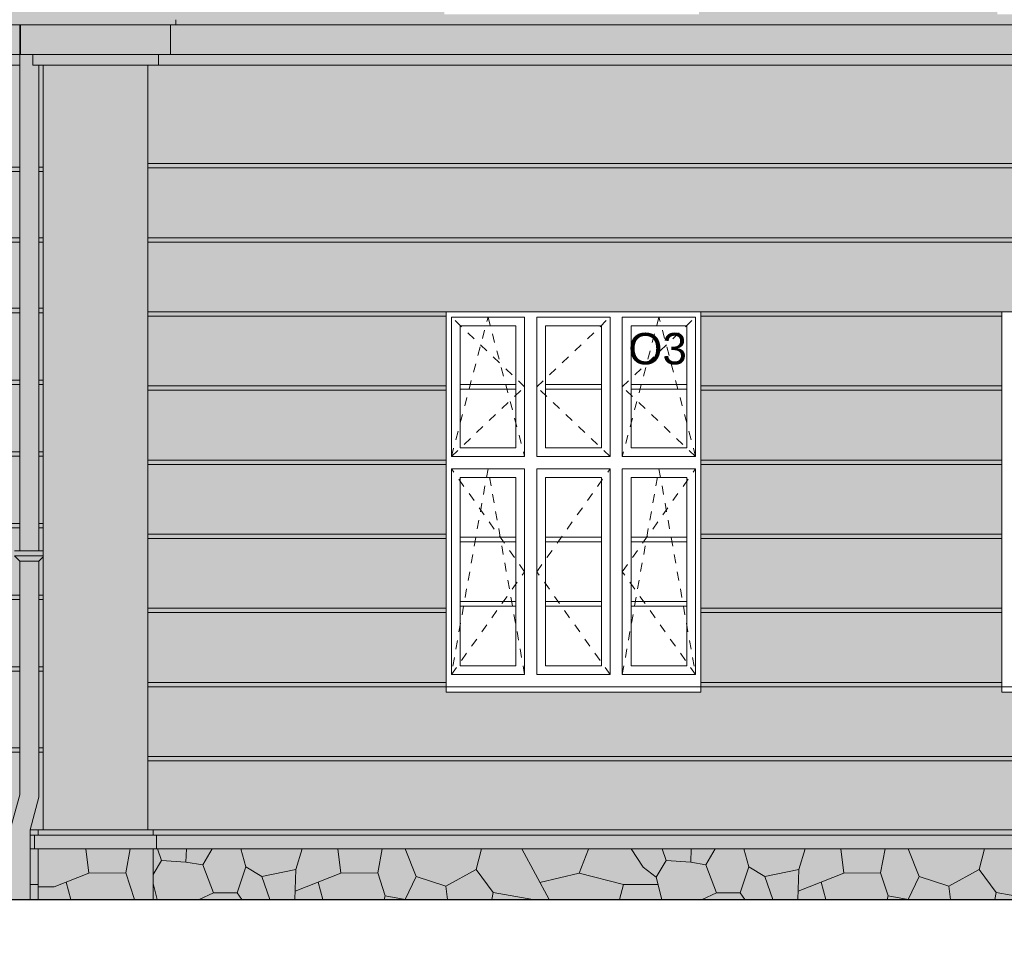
# Model space of a CAD drawing. Extents: x -396299 to -11759, y -15022 to 18278.
# Tile 38 of 205: x -309364 to -303719, y -4185 to 1053. Entities that reach past the tile are written whole.
import ezdxf

# ---------------------------------------------------------------- set-up
doc = ezdxf.new("R2010")
doc.units = 0
doc.header["$MEASUREMENT"] = 0
doc.linetypes.add('Hidden Line', pattern=[100, 50, -50])
for name, color, linetype, lineweight, true_color in [('Arch okna_Nr_Pióra__114', 7, 'Continuous', 13, 0xf1d696), ('Arch okna_Nr_Pióra__82', 7, 'Continuous', 20, 0xaaaaaa), ('INWENT.ŚCIANY_Nr_Pióra__2', 7, 'Continuous', 13, 0x7f7f7f)]:
    doc.layers.add(name, color=color, linetype=linetype, lineweight=lineweight, true_color=true_color)
for name, color, linetype, lineweight in [('Arch okna_Nr_Pióra__32', 34, 'Continuous', 15), ('Arch opisy okien_Nr_Pióra__21', 7, 'Continuous', 13), ('Arch opisy_Nr_Pióra__21', 7, 'Continuous', 13), ('INWENT ODWODNIENIE_Nr_Pióra__21', 7, 'Continuous', 13), ('INWENT TEREN_Nr_Pióra__1', 7, 'Continuous', 25), ('INWENT. DRZWI_Nr_Pióra__21', 7, 'Continuous', 13), ('INWENT.ŚCIANY_Nr_Pióra__21', 7, 'Continuous', 13)]:
    doc.layers.add(name, color=color, linetype=linetype, lineweight=lineweight)
doc.styles.add('GENERATED_STYLE_8', font='arial.ttf')
doc.dimstyles.new('GENERATED_STYLE__11', dxfattribs={"dimtxt": 0.18, "dimasz": 109.44, "dimexe": 0.18, "dimexo": 0.0625, "dimgap": 0.09, "dimtad": 0, "dimtih": 1, "dimtoh": 1, "dimdec": 4, "dimzin": 0, "dimdsep": 46, "dimcen": 0.09, "dimadec": 0, "dimazin": 0, "dimtfac": 1, "dimtdec": 4, "dimtmove": 0, "dimatfit": 3, "dimldrblk": 'ARROWHEAD_11', "dimfxl": 0, "dimtolj": 1, "dimtzin": 0, "dimarcsym": 0})

# ---------------------------------------------------------------- blocks, each defined once
blk = doc.blocks.new('ARROWHEAD_11')
at = {"color": 0, "linetype": 'Continuous', "lineweight": 0}
blk.add_line((0, 0), (-1, 0), dxfattribs=at)
at = {"color": 0, "linetype": 'Continuous', "lineweight": 0, "const_width": 0.25, "flags": 128}
blk.add_lwpolyline([(-0.125, 0, 1), (0.125, 0, 1)], format="xyb", close=True, dxfattribs=at)

msp = doc.modelspace()

# ---------------------------------------------------------------- hatches: boundary and pattern name
at = {"layer": 'Arch okna_Nr_Pióra__114', "linetype": 'Continuous', "lineweight": 0, "true_color": 0x3c3525}
for points in [[(-320798.7, 793.2), (-309363.7, 793.2), (-309363.7, 1023.2), (-320798.7, 1023.2)], [(-309358.7, 853.2), (-309288.7, 853.2), (-309288.7, 793.2), (-293458.7, 793.2), (-293458.7, 853.2), (-293388.7, 853.2), (-293388.7, 1023.2), (-309358.7, 1023.2)]]:
    msp.add_hatch(color=39, dxfattribs=at).paths.add_polyline_path(points, flags=0)
at = {"layer": 'Arch okna_Nr_Pióra__114', "linetype": 'Continuous', "lineweight": 0, "true_color": 0x786b4b}
h = msp.add_hatch(color=47, dxfattribs=at)
h.paths.add_polyline_path([(-320798.7, 793.2), (-320798.7, -1980), (-320738.7, -2001.8), (-320738.7, -2121.8), (-320798.7, -2121.8), (-320798.7, -3591.8), (-312348.7, -3591.8), (-312348.7, -3391.8), (-312388.7, -3391.8), (-312388.7, -2491.8), (-312028.7, -2491.8), (-312028.7, -3391.8), (-312068.7, -3391.8), (-312068.7, -3451.8), (-311813.7, -3451.8), (-311813.7, -1276.8, -1), (-310163.7, -1276.8), (-310163.7, -3451.8), (-309898.7, -3451.8), (-309898.7, -3391.8), (-309938.7, -3391.8), (-309938.7, -2491.8), (-309578.7, -2491.8), (-309578.7, -3391.8), (-309618.7, -3391.8), (-309618.7, -3591.8), (-309413.7, -3591.8), (-309413.7, -3577.3), (-309363.7, -3390.7), (-309363.7, -2051.8), (-309393.7, -2021.8), (-309393.7, -1991.8), (-309363.7, -1991.8), (-309363.7, 793.2)], flags=0)
h.paths.add_polyline_path([(-318778.7, -2711.8), (-318778.7, -601.8), (-317698.7, -601.8), (-317698.7, -2711.8)], flags=0)
h.paths.add_polyline_path([(-316738.7, -2711.8), (-316738.7, -601.8), (-315658.7, -601.8), (-315658.7, -2711.8)], flags=0)
h = msp.add_hatch(color=47, dxfattribs=at)
h.paths.add_polyline_path([(-309253.7, -3405.2), (-309303.7, -3591.8), (-293438.7, -3591.8), (-293488.7, -3405.2), (-293488.7, -2051.8), (-293489, -2051.8), (-293518.7, -2022.1), (-293518.7, -2021.8), (-293518.7, -1991.8), (-293488.7, -1991.8), (-293488.7, 793.2), (-309253.7, 793.2), (-309253.7, -1991.8), (-309228.7, -1991.8), (-309228.7, -2021.8), (-309228.7, -2026.8), (-309253.7, -2051.8)], flags=0)
h.paths.add_polyline_path([(-306918.7, -2801.8), (-306918.7, -621.8), (-305458.7, -621.8), (-305458.7, -2801.8)], flags=0)
h.paths.add_polyline_path([(-303733.7, -2801.8), (-303733.7, -621.8), (-302273.7, -621.8), (-302273.7, -2801.8)], flags=0)
h.paths.add_polyline_path([(-300428.7, -2801.8), (-300428.7, -621.8), (-298968.7, -621.8), (-298968.7, -2801.8)], flags=0)
h.paths.add_polyline_path([(-297268.7, -2801.8), (-297268.7, -621.8), (-295808.7, -621.8), (-295808.7, -2801.8)], flags=0)
msp.add_hatch(color=47, dxfattribs=at).paths.add_polyline_path([(-309303.7, -3701.8), (-293438.7, -3701.8), (-293438.7, -3591.8), (-309303.7, -3591.8)], flags=0)
at = {"layer": 'Arch okna_Nr_Pióra__32', "linetype": 'Continuous', "lineweight": 0, "true_color": 0x603000}
for points in [[(-309363.7, 7488.2), (-309363.7, 1023.2), (-309253.7, 1023.2), (-309253.7, 7488.2), (-309298.7, 7488.2), (-309298.7, 7588.2), (-309363.7, 7588.2)], [(-320798.7, 1123.2), (-320798.7, 1053.2), (-320798.7, 1023.2), (-313768.7, 1023.2), (-312878.7, 1023.2), (-309363.7, 1023.2), (-309363.7, 1053.2), (-309363.7, 1123.2), (-309848.7, 1123.2), (-309848.7, 1083.2), (-310868.7, 1083.2), (-310868.7, 1123.2), (-311118.7, 1123.2), (-311118.7, 1083.2), (-312138.7, 1083.2), (-312138.7, 1123.2), (-313038.7, 1123.2), (-313608.7, 1123.2), (-315678.7, 1123.2), (-315678.7, 1083.2), (-316698.7, 1083.2), (-316698.7, 1123.2), (-317578.7, 1123.2), (-317578.7, 1083.2), (-318598.7, 1083.2), (-318598.7, 1123.2)], [(-309253.7, 1053.2), (-309253.7, 1023.2), (-293378.7, 1023.2), (-293378.7, 1053.2), (-293488.7, 1053.2), (-293488.7, 1123.2), (-293518.7, 1123.2), (-294118.7, 1123.2), (-295803.7, 1123.2), (-295803.7, 1083.2), (-297263.7, 1083.2), (-297263.7, 1123.2), (-299023.7, 1123.2), (-299023.7, 1083.2), (-300483.7, 1083.2), (-300483.7, 1123.2), (-302298.7, 1123.2), (-302298.7, 1083.2), (-303758.7, 1083.2), (-303758.7, 1123.2), (-305468.7, 1123.2), (-305468.7, 1083.2), (-306928.7, 1083.2), (-306928.7, 1123.2), (-308628.7, 1123.2), (-309228.7, 1123.2), (-309253.7, 1123.2)], [(-309363.7, -3390.7), (-309413.7, -3577.3), (-309413.7, -3991.8), (-309303.7, -3991.8), (-309303.7, -3591.8), (-309253.7, -3405.2), (-309253.7, -2051.8), (-309228.7, -2026.8), (-309228.7, -1991.8), (-309253.7, -1991.8), (-309253.7, 793.2), (-309288.7, 793.2), (-309288.7, 853.2), (-309358.7, 853.2), (-309358.7, 1023.2), (-309363.7, 1023.2), (-309363.7, -1991.8), (-309393.7, -1991.8), (-309393.7, -2021.8), (-309363.7, -2051.8)]]:
    msp.add_hatch(color=48, dxfattribs=at).paths.add_polyline_path(points, flags=0)
at = {"layer": 'Arch okna_Nr_Pióra__82', "linetype": 'Continuous', "lineweight": 0, "true_color": 0x555555}
msp.add_hatch(color=251, dxfattribs=at).paths.add_polyline_path([(-309303.7, -3991.8), (-293438.7, -3991.8), (-293438.7, -3701.8), (-309303.7, -3701.8)], flags=0)

# ---------------------------------------------------------------- linework, layer by layer
at = {"layer": 'INWENT ODWODNIENIE_Nr_Pióra__21', "linetype": 'Continuous'}
for p, q in [((-309363.7, -1991.8), (-309363.7, 1023.2)), ((-309253.7, -1991.8), (-309253.7, 793.2)), ((-309228.7, -1991.8), (-309393.7, -1991.8)), ((-309393.7, -2021.8), (-309363.7, -2051.8)), ((-309228.7, -2021.8), (-309393.7, -2021.8)), ((-309228.7, -2026.8), (-309253.7, -2051.8)), ((-309363.7, -3390.7), (-309363.7, -2051.8)), ((-309253.7, -2051.8), (-309363.7, -2051.8)), ((-309253.7, -3405.2), (-309253.7, -2051.8)), ((-309413.7, -3577.3), (-309363.7, -3390.7)), ((-309303.7, -3591.8), (-309253.7, -3405.2)), ((-309303.7, -3991.8), (-309303.7, -3591.8))]:
    msp.add_line(p, q, dxfattribs=at)
at = {"layer": 'INWENT TEREN_Nr_Pióra__1', "linetype": 'Continuous'}
msp.add_line((-335558.7, -3991.8), (-290368.7, -3991.8), dxfattribs=at)
at = {"layer": 'INWENT. DRZWI_Nr_Pióra__21', "linetype": 'Continuous'}
for p, q in [((-306888.7, -1451.8), (-306888.7, -651.8)), ((-306468.7, -651.8), (-306888.7, -651.8)), ((-306468.7, -1451.8), (-306468.7, -651.8)), ((-306398.7, -1451.8), (-306398.7, -651.8)), ((-305978.7, -651.8), (-306398.7, -651.8)), ((-305978.7, -1451.8), (-305978.7, -651.8)), ((-305488.7, -651.8), (-305908.7, -651.8)), ((-305908.7, -1451.8), (-305908.7, -651.8)), ((-305488.7, -1451.8), (-305488.7, -651.8)), ((-306838.7, -1401.8), (-306838.7, -701.8)), ((-306518.7, -701.8), (-306838.7, -701.8)), ((-306518.7, -1401.8), (-306518.7, -701.8)), ((-306348.7, -1401.8), (-306348.7, -701.8)), ((-306028.7, -701.8), (-306348.7, -701.8)), ((-306028.7, -1401.8), (-306028.7, -701.8)), ((-305538.7, -701.8), (-305858.7, -701.8)), ((-305858.7, -1401.8), (-305858.7, -701.8)), ((-305538.7, -1401.8), (-305538.7, -701.8)), ((-306518.7, -1038.8), (-306838.7, -1038.8)), ((-306518.7, -1064.8), (-306838.7, -1064.8)), ((-306028.7, -1038.8), (-306348.7, -1038.8)), ((-306028.7, -1064.8), (-306348.7, -1064.8)), ((-305538.7, -1038.8), (-305858.7, -1038.8)), ((-305538.7, -1064.8), (-305858.7, -1064.8)), ((-306518.7, -1401.8), (-306838.7, -1401.8)), ((-306028.7, -1401.8), (-306348.7, -1401.8)), ((-305538.7, -1401.8), (-305858.7, -1401.8)), ((-306468.7, -1451.8), (-306888.7, -1451.8)), ((-305978.7, -1451.8), (-306398.7, -1451.8)), ((-305488.7, -1451.8), (-305908.7, -1451.8)), ((-306888.7, -1521.8), (-306888.7, -2701.8)), ((-306468.7, -1521.8), (-306888.7, -1521.8)), ((-306468.7, -1521.8), (-306468.7, -2701.8)), ((-306398.7, -1521.8), (-306398.7, -2701.8)), ((-305978.7, -1521.8), (-306398.7, -1521.8)), ((-305978.7, -1521.8), (-305978.7, -2701.8)), ((-305488.7, -1521.8), (-305908.7, -1521.8)), ((-305908.7, -1521.8), (-305908.7, -2701.8)), ((-305488.7, -1521.8), (-305488.7, -2701.8)), ((-306838.7, -1571.8), (-306838.7, -2651.8)), ((-306518.7, -1571.8), (-306838.7, -1571.8)), ((-306518.7, -1571.8), (-306518.7, -2651.8)), ((-306348.7, -1571.8), (-306348.7, -2651.8)), ((-306028.7, -1571.8), (-306348.7, -1571.8)), ((-306028.7, -1571.8), (-306028.7, -2651.8)), ((-305538.7, -1571.8), (-305858.7, -1571.8)), ((-305858.7, -1571.8), (-305858.7, -2651.8)), ((-305538.7, -1571.8), (-305538.7, -2651.8)), ((-306518.7, -1914.4), (-306838.7, -1914.4)), ((-306028.7, -1914.4), (-306348.7, -1914.4)), ((-305538.7, -1914.4), (-305858.7, -1914.4)), ((-306518.7, -1940.4), (-306838.7, -1940.4)), ((-306028.7, -1940.4), (-306348.7, -1940.4)), ((-305538.7, -1940.4), (-305858.7, -1940.4)), ((-306518.7, -2283.2), (-306838.7, -2283.2)), ((-306518.7, -2309.2), (-306838.7, -2309.2)), ((-306028.7, -2283.2), (-306348.7, -2283.2)), ((-306028.7, -2309.2), (-306348.7, -2309.2)), ((-305538.7, -2283.2), (-305858.7, -2283.2)), ((-305538.7, -2309.2), (-305858.7, -2309.2)), ((-306518.7, -2651.8), (-306838.7, -2651.8)), ((-306028.7, -2651.8), (-306348.7, -2651.8)), ((-305538.7, -2651.8), (-305858.7, -2651.8)), ((-306468.7, -2701.8), (-306888.7, -2701.8)), ((-305978.7, -2701.8), (-306398.7, -2701.8)), ((-305488.7, -2701.8), (-305908.7, -2701.8))]:
    msp.add_line(p, q, dxfattribs=at)
at = {"layer": 'INWENT. DRZWI_Nr_Pióra__21', "linetype": 'Hidden Line'}
for p, q in [((-306888.7, -1451.8), (-306678.7, -651.8)), ((-306468.7, -1051.8), (-306888.7, -651.8)), ((-306678.7, -651.8), (-306468.7, -1451.8)), ((-306398.7, -1051.8), (-305978.7, -651.8)), ((-305698.7, -651.8), (-305908.7, -1451.8)), ((-305908.7, -1051.8), (-305488.7, -651.8)), ((-305488.7, -1451.8), (-305698.7, -651.8)), ((-306888.7, -1451.8), (-306468.7, -1051.8)), ((-305978.7, -1451.8), (-306398.7, -1051.8)), ((-305488.7, -1451.8), (-305908.7, -1051.8)), ((-306468.7, -2111.8), (-306888.7, -1521.8)), ((-306678.7, -1521.8), (-306888.7, -2701.8)), ((-306468.7, -2701.8), (-306678.7, -1521.8)), ((-306398.7, -2111.8), (-305978.7, -1521.8)), ((-305908.7, -2111.8), (-305488.7, -1521.8)), ((-305908.7, -2701.8), (-305698.7, -1521.8)), ((-305698.7, -1521.8), (-305488.7, -2701.8)), ((-306888.7, -2701.8), (-306468.7, -2111.8)), ((-305978.7, -2701.8), (-306398.7, -2111.8)), ((-305488.7, -2701.8), (-305908.7, -2111.8))]:
    msp.add_line(p, q, dxfattribs=at)
at = {"layer": 'INWENT.ŚCIANY_Nr_Pióra__2', "linetype": 'Continuous'}
for p, q in [((-308984.1, -3701.8), (-308966.8, -3840.7)), ((-308755.9, -3838), (-308730.7, -3701.8)), ((-308551, -3768.8), (-308574.2, -3701.8)), ((-308408.3, -3701.8), (-308410.4, -3776.9)), ((-308260.2, -3701.8), (-308313.9, -3793.1)), ((-308067.5, -3803.5), (-308095.2, -3701.8)), ((-307744.2, -3701.8), (-307780.9, -3819.8)), ((-307539.6, -3701.8), (-307522.3, -3840.7)), ((-307311.3, -3838), (-307286.2, -3701.8)), ((-307154.4, -3701.8), (-307091.2, -3859.8)), ((-306715.8, -3701.8), (-306747.1, -3819.7)), ((-306485.7, -3701.8), (-306328, -3991.8)), ((-306156.2, -3840.7), (-306102.2, -3702.5)), ((-305858.7, -3701.8), (-305789.9, -3806.6)), ((-305657.4, -3768.8), (-305680.5, -3701.8)), ((-305514.6, -3701.8), (-305516.8, -3776.9)), ((-305376.5, -3701.8), (-305430.2, -3793.1)), ((-305183.8, -3803.5), (-305211.6, -3701.8)), ((-304860.5, -3701.8), (-304897.2, -3819.8)), ((-304655.9, -3701.8), (-304638.6, -3840.7)), ((-304427.7, -3838), (-304402.5, -3701.8)), ((-304270.7, -3701.8), (-304207.5, -3859.8)), ((-303832.1, -3701.8), (-303863.4, -3819.7)), ((-308598.7, -3848.3), (-308551, -3768.8)), ((-308410.4, -3776.9), (-308551, -3768.8)), ((-308410.4, -3776.9), (-308313.9, -3793.1)), ((-305714.2, -3863.4), (-305657.4, -3768.8)), ((-305516.8, -3776.9), (-305657.4, -3768.8)), ((-305516.8, -3776.9), (-305430.2, -3793.1)), ((-308966.8, -3840.7), (-308755.9, -3838)), ((-308755.9, -3838), (-308705.6, -3991.8)), ((-308313.9, -3793.1), (-308253.1, -3952.3)), ((-308067.5, -3803.5), (-308116.2, -3952.3)), ((-307975.6, -3860.3), (-308067.5, -3803.5)), ((-307780.9, -3819.8), (-307975.6, -3860.3)), ((-307780.9, -3819.8), (-307785.8, -3991.8)), ((-307522.3, -3840.7), (-307311.3, -3838)), ((-307311.3, -3838), (-307268.1, -3970.5)), ((-306747.1, -3819.7), (-306920.1, -3914.4)), ((-306747.1, -3819.7), (-306649.7, -3952.2)), ((-305789.9, -3806.6), (-305714.2, -3863.4)), ((-305430.2, -3793.1), (-305369.4, -3952.3)), ((-305183.8, -3803.5), (-305232.5, -3952.3)), ((-305091.9, -3860.3), (-305183.8, -3803.5)), ((-304897.2, -3819.8), (-305091.9, -3860.3)), ((-304897.2, -3819.8), (-304902.1, -3991.8)), ((-304638.6, -3840.7), (-304427.7, -3838)), ((-304427.7, -3838), (-304384.4, -3970.5)), ((-303863.4, -3819.7), (-304036.4, -3914.4)), ((-303863.4, -3819.7), (-303766, -3952.2)), ((-308966.8, -3840.7), (-309167, -3919.5)), ((-309070.2, -3991.8), (-309097.4, -3892.1)), ((-307930, -3991.8), (-307975.6, -3860.3)), ((-307522.3, -3840.7), (-307783.6, -3943.5)), ((-307625.7, -3991.8), (-307652.9, -3892.1)), ((-307091.2, -3859.8), (-307154.4, -3991.8)), ((-306920.1, -3914.4), (-307091.2, -3859.8)), ((-306381.4, -3893.6), (-306156.2, -3840.7)), ((-306156.2, -3840.7), (-305902.1, -3905.6)), ((-305714.2, -3863.4), (-305681.6, -3991.8)), ((-305046.4, -3991.8), (-305091.9, -3860.3)), ((-304638.6, -3840.7), (-304899.9, -3943.5)), ((-304742, -3991.8), (-304769.2, -3892.1)), ((-304207.5, -3859.8), (-304270.7, -3991.8)), ((-304036.4, -3914.4), (-304207.5, -3859.8)), ((-309303.7, -3905.6), (-309258.7, -3905.6)), ((-309167, -3919.5), (-309258.7, -3919.5)), ((-308598.7, -3899.3), (-308575.3, -3991.8)), ((-306920.1, -3914.4), (-306910.4, -3991.8)), ((-305902.1, -3905.6), (-305924.9, -3991.8)), ((-305902.1, -3905.6), (-305703.5, -3905.6)), ((-304036.4, -3914.4), (-304026.8, -3991.8)), ((-308253.1, -3952.3), (-308335.5, -3991.8)), ((-308116.2, -3952.3), (-308253.1, -3952.3)), ((-308116.2, -3952.3), (-308090.2, -3991.8)), ((-307268.1, -3970.5), (-307274.7, -3991.8)), ((-307268.1, -3970.5), (-307154.2, -3991.8)), ((-306657, -3991.8), (-306649.7, -3952.2)), ((-306649.7, -3952.2), (-306422.4, -3991.8)), ((-305369.4, -3952.3), (-305451.8, -3991.8)), ((-305232.5, -3952.3), (-305369.4, -3952.3)), ((-305232.5, -3952.3), (-305206.5, -3991.8)), ((-304384.4, -3970.5), (-304391, -3991.8)), ((-304384.4, -3970.5), (-304270.6, -3991.8)), ((-303773.3, -3991.8), (-303766, -3952.2)), ((-303766, -3952.2), (-303538.7, -3991.8))]:
    msp.add_line(p, q, dxfattribs=at)
at = {"layer": 'INWENT.ŚCIANY_Nr_Pióra__21', "linetype": 'Continuous'}
for p, q in [((-320798.7, 1023.2), (-281183.7, 1023.2)), ((-309358.7, 853.2), (-309358.7, 1023.2)), ((-308498.7, 853.2), (-308498.7, 1023.2)), ((-308468.7, 1053.2), (-308468.7, 1023.2)), ((-320798.7, 853.2), (-309363.7, 853.2)), ((-309358.7, 853.2), (-293388.7, 853.2)), ((-309288.7, 853.2), (-309288.7, 793.2)), ((-308568.7, 793.2), (-308568.7, 853.2)), ((-309363.7, 793.2), (-320798.7, 793.2)), ((-293458.7, 793.2), (-309288.7, 793.2)), ((-309228.7, 793.2), (-309228.7, -3591.8)), ((-308628.7, -3591.8), (-308628.7, 793.2)), ((-294118.7, 228.2), (-308628.7, 228.2)), ((-309363.7, 208.2), (-313038.7, 208.2)), ((-309363.7, 183.2), (-313038.7, 183.2)), ((-309228.7, 208.2), (-309253.7, 208.2)), ((-309228.7, 183.2), (-309253.7, 183.2)), ((-294118.7, 203.2), (-308628.7, 203.2)), ((-309363.7, -196.8), (-313038.7, -196.8)), ((-309363.7, -221.8), (-310757.7, -221.8)), ((-309228.7, -196.8), (-309253.7, -196.8)), ((-309228.7, -221.8), (-309253.7, -221.8)), ((-294118.7, -196.8), (-308628.7, -196.8)), ((-294118.7, -221.8), (-308628.7, -221.8)), ((-309363.7, -601.8), (-310145.7, -601.8)), ((-309228.7, -601.8), (-309253.7, -601.8)), ((-309363.7, -626.8), (-310126.2, -626.8)), ((-309228.7, -626.8), (-309253.7, -626.8)), ((-294118.7, -621.8), (-308628.7, -621.8)), ((-306918.7, -646.8), (-308628.7, -646.8)), ((-305458.7, -621.8), (-306918.7, -621.8)), ((-306918.7, -2801.8), (-306918.7, -621.8)), ((-305458.7, -2801.8), (-305458.7, -621.8)), ((-303733.7, -646.8), (-305458.7, -646.8)), ((-302273.7, -621.8), (-303733.7, -621.8)), ((-303733.7, -2801.8), (-303733.7, -621.8)), ((-309363.7, -1012.8), (-309941.5, -1012.8)), ((-309228.7, -1012.8), (-309253.7, -1012.8)), ((-309363.7, -1037.8), (-309935.5, -1037.8)), ((-309228.7, -1037.8), (-309253.7, -1037.8)), ((-306918.7, -1046.8), (-308628.7, -1046.8)), ((-306918.7, -1071.8), (-308628.7, -1071.8)), ((-303733.7, -1046.8), (-305458.7, -1046.8)), ((-303733.7, -1071.8), (-305458.7, -1071.8)), ((-309363.7, -1423.8), (-309908.7, -1423.8)), ((-309363.7, -1448.8), (-309908.7, -1448.8)), ((-309228.7, -1423.8), (-309253.7, -1423.8)), ((-309228.7, -1448.8), (-309253.7, -1448.8)), ((-306918.7, -1471.8), (-308628.7, -1471.8)), ((-306918.7, -1496.8), (-308628.7, -1496.8)), ((-303733.7, -1471.8), (-305458.7, -1471.8)), ((-303733.7, -1496.8), (-305458.7, -1496.8)), ((-309363.7, -1834.8), (-309908.7, -1834.8)), ((-309363.7, -1859.8), (-309908.7, -1859.8)), ((-309228.7, -1834.8), (-309253.7, -1834.8)), ((-309228.7, -1859.8), (-309253.7, -1859.8)), ((-306918.7, -1896.8), (-308628.7, -1896.8)), ((-303733.7, -1896.8), (-305458.7, -1896.8)), ((-306918.7, -1921.8), (-308628.7, -1921.8)), ((-303733.7, -1921.8), (-305458.7, -1921.8)), ((-309363.7, -2245.8), (-309908.7, -2245.8)), ((-309228.7, -2245.8), (-309253.7, -2245.8)), ((-309363.7, -2270.8), (-309908.7, -2270.8)), ((-309228.7, -2270.8), (-309253.7, -2270.8)), ((-306918.7, -2321.8), (-308628.7, -2321.8)), ((-306918.7, -2346.8), (-308628.7, -2346.8)), ((-303733.7, -2321.8), (-305458.7, -2321.8)), ((-303733.7, -2346.8), (-305458.7, -2346.8)), ((-309363.7, -2656.8), (-309578.7, -2656.8)), ((-309363.7, -2681.8), (-309578.7, -2681.8)), ((-309228.7, -2656.8), (-309253.7, -2656.8)), ((-309228.7, -2681.8), (-309253.7, -2681.8)), ((-306918.7, -2746.8), (-308628.7, -2746.8)), ((-303733.7, -2746.8), (-305458.7, -2746.8)), ((-306918.7, -2771.8), (-308628.7, -2771.8)), ((-306918.7, -2771.8), (-305458.7, -2771.8)), ((-306918.7, -2801.8), (-305458.7, -2801.8)), ((-303733.7, -2771.8), (-305458.7, -2771.8)), ((-303733.7, -2771.8), (-302273.7, -2771.8)), ((-303733.7, -2801.8), (-302273.7, -2801.8)), ((-309363.7, -3121.8), (-309578.7, -3121.8)), ((-309363.7, -3146.8), (-309578.7, -3146.8)), ((-309228.7, -3121.8), (-309253.7, -3121.8)), ((-309228.7, -3146.8), (-309253.7, -3146.8)), ((-294118.7, -3171.8), (-308628.7, -3171.8)), ((-294118.7, -3196.8), (-308628.7, -3196.8)), ((-293438.7, -3591.8), (-309303.7, -3591.8)), ((-309228.7, -3591.8), (-309258.7, -3591.8)), ((-309258.7, -3591.8), (-309258.7, -3621.8)), ((-308628.7, -3591.8), (-308598.7, -3591.8)), ((-308598.7, -3591.8), (-308598.7, -3621.8)), ((-293438.7, -3621.8), (-309303.7, -3621.8)), ((-309258.7, -3621.8), (-309278.7, -3621.8)), ((-309278.7, -3621.8), (-309278.7, -3701.8)), ((-308598.7, -3621.8), (-308578.7, -3621.8)), ((-308578.7, -3621.8), (-308578.7, -3701.8)), ((-293438.7, -3701.8), (-309303.7, -3701.8)), ((-309278.7, -3701.8), (-309258.7, -3701.8)), ((-309258.7, -3701.8), (-309258.7, -3991.8)), ((-308578.7, -3701.8), (-308598.7, -3701.8)), ((-308598.7, -3701.8), (-308598.7, -3991.8))]:
    msp.add_line(p, q, dxfattribs=at)

# ---------------------------------------------------------------- texts
at = {"layer": 'Arch opisy okien_Nr_Pióra__21', "linetype": 'Continuous', "insert": (-305538.7, -743), "char_height": 180, "attachment_point": 3, "style": 'GENERATED_STYLE_8'}
msp.add_mtext('{O3}', dxfattribs=at)

# ---------------------------------------------------------------- leaders
at = {"layer": 'Arch opisy_Nr_Pióra__21', "linetype": 'Continuous', "annotation_type": 0, "has_hookline": 1, "hookline_direction": 1, "text_width": 3677.1}
msp.add_leader([(-309748.7, -201.8), (-309748.7, -4973.8), (-309203.3, -4973.8)], dimstyle='GENERATED_STYLE__11', dxfattribs=at)

doc.saveas('drawing.dxf')
